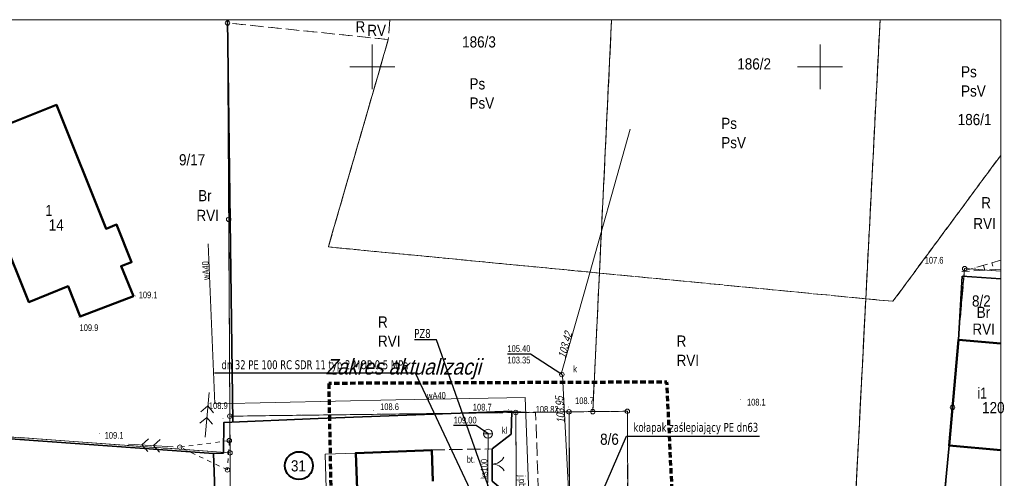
# Model space of a CAD drawing. Extents: x 6533465 to 6533751, y 5979208 to 5979357.
# Tile 9 of 10: x 6533561 to 6533671, y 5979304 to 5979355. Entities that reach past the tile are written whole.
import ezdxf
from ezdxf.enums import TextEntityAlignment as Align

# ---------------------------------------------------------------- set-up
doc = ezdxf.new("R2010")
doc.units = 0
doc.header["$MEASUREMENT"] = 0
for name, pattern in [('0.5_0.5', [1, 0.5, -0.5]), ('1.0_0.5', [1.5, 1, -0.5]), ('1.5_0.5', [2, 1.5, -0.5]), ('2', [0.9, 0.6, -0.3]), ('218-500', [1, 0.5, -0.5]), ('219-500', [0]), ('823-500', [1.75, 1.25, -0.5])]:
    doc.linetypes.add(name, pattern=pattern)
doc.layers.get('0').update_dxf_attribs({"color": 2, "linetype": 'CONTINUOUS', "lineweight": 5})
for name, color, linetype in [('202-Punkt graniczny stabilizowany trwale', 7, 'CONTINUOUS'), ('209-Opis konturu klasyfikacyjnego', 7, 'CONTINUOUS'), ('210-Oznaczenie użytku', 7, 'CONTINUOUS'), ('211-Nr działki', 7, 'CONTINUOUS'), ('217-Granica konturu klasyfikcyjnego', 7, 'CONTINUOUS'), ('218-Granica użytku', 7, 'CONTINUOUS'), ('219-Linia granicy', 7, 'CONTINUOUS'), ('312-Budynek (powierzchnia)', 7, 'CONTINUOUS'), ('312-Numer ewidencyjny budynku', 7, 'CONTINUOUS'), ('312-Numer ewidencyjny budynku-Atr124', 7, 'CONTINUOUS'), ('346-Wiata  taras odkryty na podporach - obrys', 7, 'CONTINUOUS'), ('510-Podpora jednosłupowa symb.-SEPOW', 7, 'CONTINUOUS'), ('512-Podpora wielosłupowa linia-SEPOW', 7, 'CONTINUOUS'), ('518-Kierunek linii eW-SEPOW', 7, 'CONTINUOUS'), ('622-Punkt rzędnej przewodu-SKPOD', 7, 'CONTINUOUS'), ('622-Punkt rzędnej przewodu-SKPOD-Atr2', 7, 'CONTINUOUS'), ('820-Skarpa nieumocniona', 7, 'CONTINUOUS'), ('823-Szczyt skarpy nieumocninej', 7, 'CONTINUOUS'), ('824-Podnóże skarpy nieumocninej', 7, 'CONTINUOUS'), ('905-Brama w ogrodzeniu', 7, 'CONTINUOUS'), ('inny obiekt trwale związany z budynkiem (powierzchnia)', 7, 'CONTINUOUS'), ('jezdnia (powierzchnia)', 7, 'CONTINUOUS'), ('jezdnia (powierzchnia)-Atr17', 7, 'CONTINUOUS'), ('Komentarz lub etykieta na mapie', 7, 'CONTINUOUS'), ('ogrodzenie trwałe (linia)', 7, 'CONTINUOUS'), ('osadnik kanalizacji lokalnej (dół Chambeau) (punkt)', 7, 'CONTINUOUS'), ('osadnik kanalizacji lokalnej (dół Chambeau) (punkt)-Atr17', 7, 'CONTINUOUS'), ('plac (powierzchnia)', 7, 'CONTINUOUS'), ('plac (powierzchnia)-Atr17', 7, 'CONTINUOUS'), ('przewód kanalizacyjny (linia)', 7, 'CONTINUOUS'), ('przewód kanalizacyjny (linia)-Atr1', 7, 'CONTINUOUS'), ('przewód wodociągowy (linia)', 7, 'CONTINUOUS'), ('przewód wodociągowy (linia)-Atr1', 7, 'CONTINUOUS'), ('Punkt budynku', 7, 'CONTINUOUS'), ('punkt o określonej wysokości (sieć kanalizacyjna)', 7, 'CONTINUOUS'), ('punkt o określonej wysokości (sieć kanalizacyjna)-Atr2', 7, 'CONTINUOUS'), ('punkt o określonej wysokości (sieć kanalizacyjna)-Atr3', 7, 'CONTINUOUS'), ('punkt wysokościowy naturalny', 7, 'CONTINUOUS'), ('punkt wysokościowy naturalny-Atr2', 7, 'CONTINUOUS'), ('punkt wysokościowy sztuczny', 7, 'CONTINUOUS'), ('punkt wysokościowy sztuczny-Atr2', 7, 'CONTINUOUS'), ('Ramki i opis wydruku', 7, 'CONTINUOUS'), ('Wstawianie ramki sekcyjnej z opisem', 7, 'CONTINUOUS'), ('właz okrągły - siec kanalizacyjna (punkt)', 7, 'CONTINUOUS'), ('właz okrągły - siec kanalizacyjna (punkt)-Atr17', 7, 'CONTINUOUS'), ('Zakres', 7, 'CONTINUOUS')]:
    doc.layers.add(name, color=color, linetype=linetype)
doc.layers.add('MR_gaz', color=30, linetype='CONTINUOUS', lineweight=40)
doc.layers.add('MR_gaz_dim', color=250, linetype='CONTINUOUS', lineweight=20)
doc.styles.add('MR_text', font='tahoma.ttf', dxfattribs={"width": 0.8, "height": 1})
doc.styles.get("Standard").update_dxf_attribs({"font": 'txt', "width": 0.75})
doc.linetypes.add('902-500', pattern='A,3.75,0,[1,ksztalty.shx,S=0.5,R=0,X=0,Y=0],3.75', length=7.5)
doc.dimstyles.new('MR_gaz_dim', dxfattribs={"dimscale": 0.25, "dimtxt": 1, "dimasz": 2.5, "dimexe": 1.25, "dimexo": 0.625, "dimtad": 1, "dimdec": 1, "dimrnd": 0.1, "dimzin": 1, "dimtxsty": 'MR_text', "dimblk": 'OBLIQUE', "dimcen": 2.5, "dimazin": 0, "dimtfac": 1, "dimtdec": 1, "dimtmove": 0, "dimatfit": 3, "dimldrblk": 'NONE', "dimfxl": 0, "dimarcsym": 0})

# ---------------------------------------------------------------- blocks, each defined once
blk = doc.blocks.new('PUNKTBUD')
at = {"color": 0}
blk.add_circle((0, 0), 0.045, dxfattribs=at)
blk = doc.blocks.new('202')
at = {"color": 0, "linetype": 'Continuous', "lineweight": 0}
blk.add_circle((0, 0), 0.25, dxfattribs=at)
blk = doc.blocks.new('PW02')
at = {"linetype": 'Continuous', "lineweight": 13}
h = blk.add_hatch(color=0, dxfattribs=at)
edge = h.paths.add_edge_path()
edge.add_arc((0, 0), 0.045, 0, 360)
blk = doc.blocks.new('621')
at = {"linetype": 'Continuous', "lineweight": 0}
h = blk.add_hatch(color=0, dxfattribs=at)
edge = h.paths.add_edge_path()
edge.add_arc((0, 0), 0.05, 0, 360)
blk = doc.blocks.new('518')
at = {"color": 0, "linetype": 'Continuous', "lineweight": 0}
for p, q in [((0.75, 0), (5.75, 0)), ((2.957, 0), (2.25, 0.707)), ((2.957, 0), (2.25, -0.707)), ((4.25, 0), (3.543, 0.707)), ((4.25, 0), (3.543, -0.707))]:
    blk.add_line(p, q, dxfattribs=at)
blk = doc.blocks.new('905')
at = {"color": 0, "linetype": 'Continuous', "lineweight": 0}
for centre, start, end in [((-1.5, 0), 0, 60), ((1.5, 0), 120, 180)]:
    blk.add_arc(centre, 1.5, start, end, dxfattribs=at)
blk = doc.blocks.new('510')
at = {"color": 0, "linetype": 'Continuous', "lineweight": 0}
blk.add_circle((0, 0), 0.25, dxfattribs=at)
blk = doc.blocks.new('PW01')
at = {"linetype": 'Continuous', "lineweight": 13}
h = blk.add_hatch(color=0, dxfattribs=at)
edge = h.paths.add_edge_path()
edge.add_arc((0, 0), 0.045, 0, 360)
blk = doc.blocks.new('US07')
at = {"color": 0, "linetype": 'Continuous', "lineweight": 13}
for q in [(-0.5, 0), (0.5, 0)]:
    blk.add_line((0, 0), q, dxfattribs=at)
blk.add_circle((0, 0), 0.5, dxfattribs=at)
blk = doc.blocks.new('US22')
at = {"color": 0, "linetype": 'Continuous', "lineweight": 13}
blk.add_circle((0, 0), 0.25, dxfattribs=at)
blk = doc.blocks.new('_Oblique')
at = {"layer": 'MR_gaz', "color": 0, "lineweight": -2}
blk.add_line((-0.5, -0.5), (0.5, 0.5), dxfattribs=at)

msp = doc.modelspace()

# ---------------------------------------------------------------- linework, layer by layer
at = {"layer": '217-Granica konturu klasyfikcyjnego', "color": 3, "linetype": '1.5_0.5', "lineweight": 18, "flags": 128}
for points in [[(6533583.83, 5979354.9), (6533583.83, 5979355.27)], [(6533583.96, 5979332.94), (6533583.83, 5979354.9)], [(6533601.78, 5979353.05), (6533583.83, 5979354.9)], [(6533583.83, 5979354.9), (6533583.96, 5979332.94)], [(6533601.96, 5979355.27), (6533601.78, 5979353.05)], [(6533625.36, 5979326.94), (6533626.72, 5979355.27)], [(6533626.72, 5979355.27), (6533625.36, 5979326.94)], [(6533655.11, 5979324.07), (6533656.71, 5979355.27)], [(6533656.71, 5979355.27), (6533655.11, 5979324.07)], [(6533595.09, 5979329.86), (6533601.78, 5979353.05)], [(6533601.78, 5979353.05), (6533595.09, 5979329.86)], [(6533670.18, 5979340.1), (6533658.14, 5979323.78)], [(6533658.14, 5979323.78), (6533670.18, 5979340.1)], [(6533584.09, 5979310.94), (6533583.96, 5979332.94)], [(6533583.96, 5979332.94), (6533584.09, 5979310.94)], [(6533625.36, 5979326.94), (6533595.09, 5979329.86)], [(6533595.09, 5979329.86), (6533625.36, 5979326.94)], [(6533666.15, 5979327.44), (6533664.8, 5979311.93)], [(6533664.8, 5979311.93), (6533666.15, 5979327.44)], [(6533670.18, 5979327.14), (6533666.15, 5979327.44)], [(6533666.15, 5979327.44), (6533670.18, 5979327.14)], [(6533624.62, 5979311.45), (6533625.36, 5979326.94)], [(6533625.36, 5979326.94), (6533624.62, 5979311.45)], [(6533655.11, 5979324.07), (6533625.36, 5979326.94)], [(6533625.36, 5979326.94), (6533655.11, 5979324.07)], [(6533653.88, 5979300.09), (6533655.11, 5979324.07)], [(6533655.11, 5979324.07), (6533653.88, 5979300.09)], [(6533658.14, 5979323.78), (6533655.11, 5979324.07)], [(6533655.11, 5979324.07), (6533658.14, 5979323.78)], [(6533664.8, 5979311.93), (6533663.75, 5979300.1)], [(6533663.75, 5979300.1), (6533664.8, 5979311.93)], [(6533584.09, 5979310.94), (6533616.03, 5979311.35)], [(6533584.11, 5979306.84), (6533584.09, 5979310.94)], [(6533616.03, 5979311.35), (6533621.97, 5979311.42)], [(6533621.97, 5979311.42), (6533624.62, 5979311.45)], [(6533624.62, 5979311.45), (6533621.97, 5979311.42)], [(6533621.97, 5979311.42), (6533622.04, 5979295.39)], [(6533628.48, 5979311.49), (6533624.62, 5979311.45)], [(6533624.62, 5979311.45), (6533628.48, 5979311.49)], [(6533628.52, 5979299.93), (6533628.48, 5979311.49)], [(6533628.48, 5979311.49), (6533628.52, 5979299.93)], [(6533550.68, 5979309.26), (6533584.11, 5979306.84)]]:
    msp.add_lwpolyline(points, dxfattribs=at)
at = {"layer": '218-Granica użytku', "color": 3, "linetype": '218-500', "lineweight": 18, "flags": 128}
for points in [[(6533583.83, 5979354.9), (6533583.83, 5979355.27)], [(6533583.96, 5979332.94), (6533583.83, 5979354.9)], [(6533601.78, 5979353.05), (6533583.83, 5979354.9)], [(6533583.83, 5979354.9), (6533583.96, 5979332.94)], [(6533601.96, 5979355.27), (6533601.78, 5979353.05)], [(6533625.36, 5979326.94), (6533626.72, 5979355.27)], [(6533626.72, 5979355.27), (6533625.36, 5979326.94)], [(6533655.11, 5979324.07), (6533656.71, 5979355.27)], [(6533656.71, 5979355.27), (6533655.11, 5979324.07)], [(6533595.09, 5979329.86), (6533601.78, 5979353.05)], [(6533601.78, 5979353.05), (6533595.09, 5979329.86)], [(6533670.18, 5979340.1), (6533658.14, 5979323.78)], [(6533658.14, 5979323.78), (6533670.18, 5979340.1)], [(6533584.09, 5979310.94), (6533583.96, 5979332.94)], [(6533583.96, 5979332.94), (6533584.09, 5979310.94)], [(6533625.36, 5979326.94), (6533595.09, 5979329.86)], [(6533595.09, 5979329.86), (6533625.36, 5979326.94)], [(6533666.15, 5979327.44), (6533664.8, 5979311.93)], [(6533664.8, 5979311.93), (6533666.15, 5979327.44)], [(6533670.18, 5979327.14), (6533666.15, 5979327.44)], [(6533666.15, 5979327.44), (6533670.18, 5979327.14)], [(6533624.62, 5979311.45), (6533625.36, 5979326.94)], [(6533625.36, 5979326.94), (6533624.62, 5979311.45)], [(6533655.11, 5979324.07), (6533625.36, 5979326.94)], [(6533625.36, 5979326.94), (6533655.11, 5979324.07)], [(6533653.88, 5979300.09), (6533655.11, 5979324.07)], [(6533655.11, 5979324.07), (6533653.88, 5979300.09)], [(6533658.14, 5979323.78), (6533655.11, 5979324.07)], [(6533655.11, 5979324.07), (6533658.14, 5979323.78)], [(6533664.8, 5979311.93), (6533663.75, 5979300.1)], [(6533663.75, 5979300.1), (6533664.8, 5979311.93)], [(6533584.09, 5979310.94), (6533616.03, 5979311.35)], [(6533616.03, 5979311.35), (6533584.09, 5979310.94)], [(6533584.11, 5979306.84), (6533584.09, 5979310.94)], [(6533584.09, 5979310.94), (6533584.11, 5979306.84)], [(6533621.97, 5979311.42), (6533616.03, 5979311.35)], [(6533616.03, 5979311.35), (6533621.97, 5979311.42)], [(6533616.03, 5979311.35), (6533616.14, 5979289.37)], [(6533616.14, 5979289.37), (6533616.03, 5979311.35)], [(6533621.97, 5979311.42), (6533624.62, 5979311.45)], [(6533624.62, 5979311.45), (6533621.97, 5979311.42)], [(6533622.04, 5979295.39), (6533621.97, 5979311.42)], [(6533621.97, 5979311.42), (6533622.04, 5979295.39)], [(6533628.48, 5979311.49), (6533624.62, 5979311.45)], [(6533624.62, 5979311.45), (6533628.48, 5979311.49)], [(6533628.52, 5979299.93), (6533628.48, 5979311.49)], [(6533628.48, 5979311.49), (6533628.52, 5979299.93)], [(6533584.11, 5979306.84), (6533550.68, 5979309.26)], [(6533550.68, 5979309.26), (6533584.11, 5979306.84)], [(6533584.2, 5979291.05), (6533584.11, 5979306.84)], [(6533584.11, 5979306.84), (6533584.2, 5979291.05)]]:
    msp.add_lwpolyline(points, dxfattribs=at)
at = {"layer": '219-Linia granicy', "color": 7, "linetype": '219-500', "lineweight": 18, "flags": 128}
for points in [[(6533583.83, 5979354.9), (6533583.83, 5979355.27)], [(6533583.96, 5979332.94), (6533583.83, 5979354.9)], [(6533624.62, 5979311.45), (6533626.72, 5979355.27)], [(6533653.88, 5979300.09), (6533656.71, 5979355.27)], [(6533584.09, 5979310.94), (6533583.96, 5979332.94)], [(6533666.15, 5979327.44), (6533664.8, 5979311.93)], [(6533670.18, 5979327.14), (6533666.15, 5979327.44)], [(6533664.8, 5979311.93), (6533663.75, 5979300.1)], [(6533616.03, 5979311.35), (6533584.09, 5979310.94)], [(6533584.11, 5979306.84), (6533584.09, 5979310.94)], [(6533621.97, 5979311.42), (6533616.03, 5979311.35)], [(6533616.14, 5979289.37), (6533616.03, 5979311.35)], [(6533621.97, 5979311.42), (6533624.62, 5979311.45)], [(6533622.04, 5979295.39), (6533621.97, 5979311.42)], [(6533628.48, 5979311.49), (6533624.62, 5979311.45)], [(6533628.48, 5979311.49), (6533628.52, 5979299.93)], [(6533584.11, 5979306.84), (6533550.68, 5979309.26)], [(6533584.2, 5979291.05), (6533584.11, 5979306.84)]]:
    msp.add_lwpolyline(points, dxfattribs=at)
at = {"layer": '312-Budynek (powierzchnia)', "color": 7, "linetype": 'Continuous', "lineweight": 50, "flags": 128}
for points in [[(6533559.7, 5979343.72), (6533564.72, 5979345.73)], [(6533564.72, 5979345.73), (6533570.28, 5979331.89)], [(6533570.28, 5979331.89), (6533571.43, 5979332.38)], [(6533571.43, 5979332.38), (6533573.1, 5979328.15)], [(6533561.62, 5979323.7), (6533558.49, 5979331.59)], [(6533573.1, 5979328.15), (6533571.96, 5979327.71)], [(6533571.96, 5979327.71), (6533573.31, 5979324.35)], [(6533566.03, 5979325.46), (6533561.62, 5979323.7)], [(6533567.37, 5979322.08), (6533566.03, 5979325.46)], [(6533573.31, 5979324.35), (6533567.37, 5979322.08)], [(6533664.42, 5979307.65), (6533665.45, 5979319.47)], [(6533665.45, 5979319.47), (6533670.18, 5979319.05)], [(6533670.18, 5979307.15), (6533664.42, 5979307.65)], [(6533598.17, 5979306.82), (6533606.65, 5979307.13)], [(6533598.53, 5979296.72), (6533598.17, 5979306.82)], [(6533606.65, 5979307.13), (6533606.77, 5979303.66)]]:
    msp.add_lwpolyline(points, dxfattribs=at)
at = {"layer": '346-Wiata  taras odkryty na podporach - obrys', "color": 7, "linetype": '1.0_0.5', "lineweight": 18, "flags": 128}
msp.add_lwpolyline([(6533663.2, 5979293.71), (6533664.42, 5979307.65), (6533670.18, 5979307.15)], dxfattribs=at)
at = {"layer": '512-Podpora wielosłupowa linia-SEPOW', "color": 7, "linetype": '0.5_0.5', "lineweight": 18, "flags": 128}
for points in [[(6533578.51, 5979307.48), (6533584.03, 5979308.21)], [(6533583.82, 5979304.93), (6533578.51, 5979307.48)], [(6533584.03, 5979308.21), (6533583.82, 5979304.93)]]:
    msp.add_lwpolyline(points, dxfattribs=at)
at = {"layer": '820-Skarpa nieumocniona', "color": 7, "linetype": 'Continuous', "lineweight": 13}
for p, q in [((6533667.28, 5979327.52), (6533667.33, 5979327.36)), ((6533668.24, 5979327.8), (6533668.4, 5979327.27)), ((6533669.2, 5979328.09), (6533669.31, 5979327.71)), ((6533670.16, 5979328.37), (6533670.18, 5979328.3)), ((6533666.32, 5979327.24), (6533666.35, 5979327.13))]:
    msp.add_line(p, q, dxfattribs=at)
at = {"layer": '823-Szczyt skarpy nieumocninej', "color": 7, "linetype": '823-500', "lineweight": 13, "flags": 128}
msp.add_lwpolyline([(6533665.84, 5979327.1), (6533670.18, 5979328.37)], dxfattribs=at)
at = {"layer": '824-Podnóże skarpy nieumocninej', "color": 7, "linetype": '823-500', "lineweight": 13, "flags": 128}
msp.add_lwpolyline([(6533670.18, 5979327.39), (6533665.84, 5979327.1)], dxfattribs=at)
at = {"layer": 'inny obiekt trwale związany z budynkiem (powierzchnia)', "color": 7, "linetype": 'Continuous', "lineweight": 18, "flags": 128}
msp.add_lwpolyline([(6533598.3, 5979302.99), (6533598.17, 5979306.82), (6533594.72, 5979306.69), (6533594.86, 5979302.87)], close=True, dxfattribs=at)
at = {"layer": 'jezdnia (powierzchnia)', "color": 7, "linetype": '1.5_0.5', "lineweight": 18, "flags": 128}
msp.add_lwpolyline([(6533615.58, 5979311.5), (6533618.24, 5979311.33), (6533618.53, 5979303.03), (6533617.78, 5979302.98), (6533618.12, 5979289.67), (6533617.64, 5979289.69), (6533618.09, 5979271.35), (6533617.29, 5979271.41), (6533616.22, 5979271.48)], dxfattribs=at)
at = {"layer": 'MR_gaz', "linetype": 'Continuous'}
msp.add_circle((6533591.8, 5979305.41), 1.56, dxfattribs=at)
at = {"layer": 'ogrodzenie trwałe (linia)', "color": 7, "linetype": '902-500', "lineweight": 35, "flags": 128}
for points in [[(6533583.81, 5979355.27), (6533584.41, 5979310.31)], [(6533670.18, 5979326.28), (6533665.89, 5979326.58), (6533665.45, 5979319.47)], [(6533582.27, 5979306.75), (6533583.37, 5979306.81), (6533583.43, 5979310.25), (6533593.94, 5979310.67), (6533611.79, 5979311.34), (6533615.58, 5979311.5), (6533615.5, 5979308.93), (6533613.4, 5979307.28), (6533613.39, 5979303.69), (6533615.6, 5979301.82), (6533615.76, 5979296.54)], [(6533550.68, 5979309.04), (6533557, 5979308.59), (6533574.05, 5979307.35), (6533582.27, 5979306.75), (6533582.57, 5979298.47), (6533583, 5979287.07), (6533583.43, 5979273.92), (6533584.03, 5979258.77), (6533584.04, 5979258.12), (6533579.19, 5979258.57), (6533562.26, 5979260.17), (6533550.68, 5979261.3)], [(6533648.93, 5979266.82), (6533651.8, 5979268.26), (6533661.06, 5979273.1), (6533662.36, 5979286.34), (6533663.2, 5979294.89), (6533664.42, 5979307.65)]]:
    msp.add_lwpolyline(points, dxfattribs=at)
at = {"layer": 'plac (powierzchnia)', "color": 7, "linetype": '1.5_0.5', "lineweight": 18, "flags": 128}
msp.add_lwpolyline([(6533606.58, 5979307.17), (6533613.4, 5979307.28)], dxfattribs=at)
at = {"layer": 'przewód kanalizacyjny (linia)', "color": 34, "linetype": 'Continuous', "lineweight": 18, "flags": 128}
for points in [[(6533623.7, 5979324.83), (6533628.8, 5979343.01)], [(6533621.13, 5979315.8), (6533623.7, 5979324.83)], [(6533621.16, 5979315.6), (6533621.13, 5979315.8)], [(6533621.23, 5979315.5), (6533621.16, 5979315.6)], [(6533622.33, 5979294.88), (6533621.23, 5979315.5)], [(6533612.86, 5979301.71), (6533612.92, 5979308.97)]]:
    msp.add_lwpolyline(points, dxfattribs=at)
at = {"layer": 'przewód wodociągowy (linia)', "color": 5, "linetype": 'Continuous', "lineweight": 18, "flags": 128}
for points in [[(6533582.4, 5979312.31), (6533581.67, 5979330.21)], [(6533617.06, 5979313.01), (6533602.61, 5979312.78)], [(6533617.48, 5979302.29), (6533617.06, 5979313.01)], [(6533602.61, 5979312.78), (6533582.4, 5979312.31)]]:
    msp.add_lwpolyline(points, dxfattribs=at)
at = {"layer": 'punkt o określonej wysokości (sieć kanalizacyjna)-Atr2', "color": 7, "flags": 128}
for points in [[(6533621.16, 5979315.6), (6533617.68, 5979317.88), (6533615.09, 5979317.88)], [(6533612.92, 5979308.97), (6533611.61, 5979309.89), (6533609.08, 5979309.89)]]:
    msp.add_lwpolyline(points, dxfattribs=at)
at = {"layer": 'Ramki i opis wydruku', "color": 7, "linetype": 'Continuous', "lineweight": 13, "flags": 128}
for points in [[(6533670.18, 5979211.77), (6533670.18, 5979355.27), (6533465.18, 5979355.27), (6533465.18, 5979211.77)], [(6533670.18, 5979211.77), (6533670.18, 5979355.27), (6533550.68, 5979355.27), (6533550.68, 5979211.77)]]:
    msp.add_lwpolyline(points, close=True, dxfattribs=at)
at = {"layer": 'Wstawianie ramki sekcyjnej z opisem', "color": 7, "linetype": 'Continuous', "lineweight": 13, "flags": 128}
for points in [[(6533600, 5979347.5), (6533600, 5979352.5)], [(6533650, 5979347.5), (6533650, 5979352.5)], [(6533597.5, 5979350), (6533602.5, 5979350)], [(6533647.5, 5979350), (6533652.5, 5979350)]]:
    msp.add_lwpolyline(points, dxfattribs=at)
at = {"layer": 'Zakres', "color": 94, "linetype": '2', "lineweight": 70, "flags": 128}
msp.add_lwpolyline([(6533595.13, 5979314.6), (6533595.63, 5979289.46), (6533611.65, 5979289.09), (6533612.3, 5979231.76), (6533636.24, 5979245.12), (6533632.9, 5979314.75)], close=True, dxfattribs=at)

# ---------------------------------------------------------------- block references
at = {"layer": '202-Punkt graniczny stabilizowany trwale', "color": 7, "linetype": 'Continuous', "lineweight": 18}
for p in [(6533583.83, 5979354.9), (6533583.96, 5979332.94), (6533666.15, 5979327.44), (6533664.8, 5979311.93), (6533584.09, 5979310.94), (6533616.03, 5979311.35), (6533621.97, 5979311.42), (6533624.62, 5979311.45), (6533628.48, 5979311.49), (6533584.11, 5979306.84)]:
    msp.add_blockref('202', p, dxfattribs=at)
at = {"layer": '510-Podpora jednosłupowa symb.-SEPOW', "color": 7, "linetype": 'Continuous', "lineweight": 18}
for p in [(6533578.51, 5979307.48), (6533584.03, 5979308.21), (6533583.82, 5979304.93)]:
    msp.add_blockref('510', p, dxfattribs=at)
at = {"layer": '518-Kierunek linii eW-SEPOW', "color": 7, "linetype": 'Continuous', "lineweight": 18}
for p, rotation in [((6533581.26, 5979307.85), 84.98999999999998), ((6533578.51, 5979307.48), 176.61)]:
    msp.add_blockref('518', p, dxfattribs=dict(at, rotation=rotation))
at = {"layer": '622-Punkt rzędnej przewodu-SKPOD', "color": 32, "linetype": 'Continuous', "lineweight": 18}
for p in [(6533621.57, 5979317.33), (6533621.27, 5979314.78)]:
    msp.add_blockref('621', p, dxfattribs=at)
at = {"layer": '905-Brama w ogrodzeniu', "color": 7, "linetype": 'Continuous', "lineweight": 35, "rotation": 270.638}
msp.add_blockref('905', (6533613.4, 5979305.58), dxfattribs=at)
at = {"layer": 'osadnik kanalizacji lokalnej (dół Chambeau) (punkt)', "color": 7, "linetype": 'Continuous', "lineweight": 18}
msp.add_blockref('US07', (6533612.92, 5979308.97), dxfattribs=at)
at = {"layer": 'Punkt budynku', "color": 5, "linetype": 'Continuous', "lineweight": 18}
for p in [(6533564.72, 5979345.73), (6533570.28, 5979331.89), (6533571.43, 5979332.38), (6533571.96, 5979327.71), (6533573.1, 5979328.15), (6533566.03, 5979325.46), (6533573.31, 5979324.35), (6533561.62, 5979323.7), (6533567.37, 5979322.08), (6533665.45, 5979319.47), (6533664.42, 5979307.65), (6533598.17, 5979306.82), (6533606.65, 5979307.13)]:
    msp.add_blockref('PUNKTBUD', p, dxfattribs=at)
at = {"layer": 'punkt o określonej wysokości (sieć kanalizacyjna)', "color": 34, "linetype": 'Continuous', "lineweight": 13}
for p in [(6533621.16, 5979315.6), (6533612.92, 5979308.97)]:
    msp.add_blockref('PW01', p, dxfattribs=at)
at = {"layer": 'punkt wysokościowy naturalny', "color": 7, "linetype": 'Continuous', "lineweight": 13}
for p in [(6533665.84, 5979327.1), (6533573.58, 5979324.38), (6533567.24, 5979321.97), (6533621.92, 5979311.97), (6533641.13, 5979312.77), (6533600.11, 5979311.54), (6533615.21, 5979311.7), (6533583.31, 5979310.66), (6533569.52, 5979308.98)]:
    msp.add_blockref('PW01', p, dxfattribs=at)
at = {"layer": 'punkt wysokościowy sztuczny', "color": 7, "linetype": 'Continuous', "lineweight": 13}
msp.add_blockref('PW02', (6533618.24, 5979311.33), dxfattribs=at)
at = {"layer": 'właz okrągły - siec kanalizacyjna (punkt)', "color": 7, "linetype": 'Continuous', "lineweight": 18}
msp.add_blockref('US22', (6533621.16, 5979315.6), dxfattribs=at)

# ---------------------------------------------------------------- texts
at = {"layer": '209-Opis konturu klasyfikacyjnego', "color": 3, "linetype": 'Continuous', "lineweight": 18, "width": 0.9}
msp.add_text('RV', height=1.25, dxfattribs=at).set_placement((6533599.44, 5979353.46))
for s, p in [('PsV', (6533665.75, 5979347.92)), ('PsV', (6533610.85, 5979346.57)), ('PsV', (6533638.97, 5979342.15)), ('RVI', (6533580.36, 5979334.01)), ('RVI', (6533667.12, 5979333.1)), ('RVI', (6533667.02, 5979321.3)), ('RVI', (6533600.63, 5979319.95)), ('RVI', (6533633.98, 5979317.81))]:
    msp.add_text(s, height=1.25, dxfattribs=at).set_placement(p, align=Align.TOP_LEFT)
at = {"layer": '210-Oznaczenie użytku', "color": 3, "linetype": 'Continuous', "lineweight": 18, "width": 0.9}
for s, p in [('R', (6533598.12, 5979353.85)), ('Ps', (6533665.75, 5979348.82)), ('Ps', (6533610.85, 5979347.47)), ('Ps', (6533638.97, 5979343.05)), ('Br', (6533580.55, 5979334.97)), ('R', (6533668, 5979334.18)), ('Br', (6533667.5, 5979321.93)), ('R', (6533600.63, 5979320.85)), ('R', (6533633.98, 5979318.71))]:
    msp.add_text(s, height=1.25, dxfattribs=at).set_placement(p)
at = {"layer": '211-Nr działki', "color": 7, "linetype": 'Continuous', "lineweight": 18, "width": 0.9}
for s, p in [('186/3', (6533610.03, 5979352.16)), ('186/2', (6533640.76, 5979349.7)), ('186/1', (6533665.38, 5979343.48)), ('8/2', (6533666.97, 5979323.2)), ('8/6', (6533625.44, 5979307.74)), ('31', (6533590.91, 5979304.76))]:
    msp.add_text(s, height=1.25, dxfattribs=at).set_placement(p)
msp.add_text('9/17', height=1.25, dxfattribs=at).set_placement((6533578.41, 5979340.23), align=Align.TOP_LEFT)
at = {"layer": '312-Numer ewidencyjny budynku', "color": 7, "linetype": 'Continuous', "lineweight": 18, "width": 0.9}
for s, p in [('14', (6533563.86, 5979332.94)), ('120', (6533668.1, 5979312.52))]:
    msp.add_text(s, height=1.25, dxfattribs=at).set_placement(p, align=Align.TOP_LEFT)
at = {"layer": '312-Numer ewidencyjny budynku-Atr124', "color": 7, "width": 0.81}
for s, p in [('1', (6533563.88, 5979333.94)), ('i1', (6533668.11, 5979313.52))]:
    msp.add_text(s, height=1.25, dxfattribs=at).set_placement(p, align=Align.MIDDLE_CENTER)
at = {"layer": '622-Punkt rzędnej przewodu-SKPOD-Atr2', "color": 32, "oblique": 15, "width": 0.81}
for s, rotation, p in [('103.42', 74.943, (6533621.57, 5979317.33)), ('103.95', 93.86, (6533621.52, 5979310.18))]:
    msp.add_text(s, height=0.9, rotation=rotation, dxfattribs=at).set_placement(p)
at = {"layer": 'jezdnia (powierzchnia)-Atr17', "color": 7, "width": 0.81}
msp.add_text('j.pb.', height=0.75, rotation=-88.219, dxfattribs=at).set_placement((6533616.34, 5979304.33))
at = {"layer": 'Komentarz lub etykieta na mapie', "color": 94, "linetype": 'Continuous', "lineweight": 35, "oblique": 15, "width": 0.9}
msp.add_text('Zakres aktualizacji', height=1.75, rotation=-0.056, dxfattribs=at).set_placement((6533594.78, 5979315.6))
at = {"layer": 'MR_gaz_dim', "char_height": 1, "style": 'MR_text'}
for s, insert, attachment_point in [('PZ8', (6533604.69, 5979320.17), 4), ('\\A1;dn 32 PE 100 RC SDR 11 typ 2 MOP 0,5 MPa', (6533604.03, 5979316.55), 6), ('kołapak zaślepiający PE dn63', (6533629.17, 5979309.55), 4)]:
    msp.add_mtext(s, dxfattribs=dict(at, insert=insert, attachment_point=attachment_point))
at = {"layer": 'osadnik kanalizacji lokalnej (dół Chambeau) (punkt)-Atr17', "color": 7, "width": 0.81}
msp.add_text('kl', height=0.75, dxfattribs=at).set_placement((6533614.47, 5979308.98))
at = {"layer": 'plac (powierzchnia)-Atr17', "color": 7, "width": 0.81}
msp.add_text('bt.', height=0.75, dxfattribs=at).set_placement((6533610.54, 5979305.73))
at = {"layer": 'przewód kanalizacyjny (linia)-Atr1', "color": 34, "width": 0.81}
msp.add_text('ks100', height=0.75, rotation=90.316, dxfattribs=at).set_placement((6533612.87, 5979303.92))
at = {"layer": 'przewód wodociągowy (linia)-Atr1', "color": 5, "width": 0.81}
for rotation, p in [(93.14, (6533581.83, 5979326.19)), (1.72, (6533606.12, 5979312.84))]:
    msp.add_text('wA40', height=0.75, rotation=rotation, dxfattribs=at).set_placement(p)
at = {"layer": 'punkt o określonej wysokości (sieć kanalizacyjna)-Atr2', "color": 34, "width": 0.81}
for s, p in [('105.40', (6533615.09, 5979317.89)), ('109.00', (6533609.08, 5979309.9))]:
    msp.add_text(s, height=0.75, dxfattribs=at).set_placement(p, align=Align.BOTTOM_LEFT)
at = {"layer": 'punkt o określonej wysokości (sieć kanalizacyjna)-Atr3', "color": 34, "width": 0.81}
msp.add_text('103.35', height=0.75, dxfattribs=at).set_placement((6533615.09, 5979316.61), align=Align.BOTTOM_LEFT)
at = {"layer": 'punkt wysokościowy naturalny-Atr2', "color": 7, "width": 0.81}
for s, p in [('107.6', (6533661.69, 5979328)), ('109.1', (6533573.91, 5979324.12)), ('109.9', (6533567.3, 5979320.46)), ('108.7', (6533622.64, 5979312.29)), ('108.9', (6533581.75, 5979311.75)), ('108.6', (6533600.87, 5979311.62)), ('108.7', (6533611.23, 5979311.57)), ('108.1', (6533641.84, 5979312.13)), ('109.1', (6533570.11, 5979308.42))]:
    msp.add_text(s, height=0.75, dxfattribs=at).set_placement(p)
at = {"layer": 'punkt wysokościowy sztuczny-Atr2', "color": 7, "width": 0.81}
msp.add_text('108.82', height=0.75, dxfattribs=at).set_placement((6533618.24, 5979311.33))
at = {"layer": 'właz okrągły - siec kanalizacyjna (punkt)-Atr17', "color": 7, "width": 0.81}
msp.add_text('k', height=0.75, dxfattribs=at).set_placement((6533622.44, 5979315.85))

# ---------------------------------------------------------------- leaders
at = {"layer": 'MR_gaz_dim', "annotation_type": 0, "has_hookline": 1}
for points, hookline_direction, text_width in [([(6533617.45, 5979290.34), (6533607.18, 5979319.49), (6533606.55, 5979319.49)], 1, 1.7), ([(6533616.55, 5979290.89), (6533604.81, 5979315.73), (6533604.18, 5979315.73)], 1, 21.64), ([(6533620.78, 5979291.13), (6533628.38, 5979308.69), (6533629.01, 5979308.69)], 0, 14.07)]:
    msp.add_leader(points, dimstyle='MR_gaz_dim', override={"dimgap": 0.625, "dimtad": 1, "dimldrblk": 'None'}, dxfattribs=dict(at, hookline_direction=hookline_direction, text_width=text_width))

doc.saveas('drawing.dxf')
